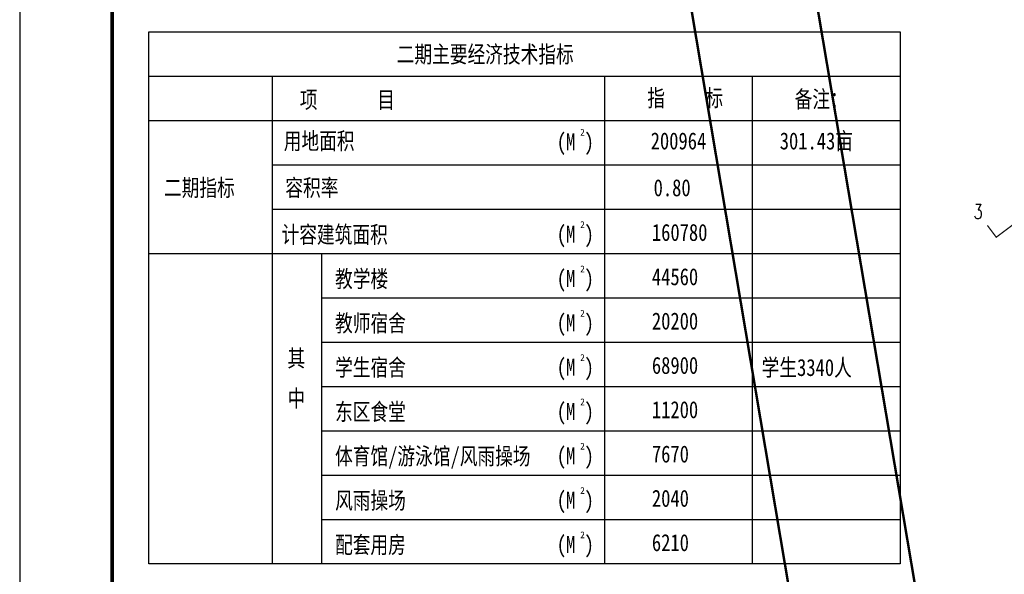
# Model space of a CAD drawing. Extents: x 38389316 to 38391210, y 2479116 to 2480544.
# Tile 5 of 68: x 38389316 to 38389716, y 2479419 to 2479644. Entities that reach past the tile are written whole.
import ezdxf

# ---------------------------------------------------------------- set-up
doc = ezdxf.new("R2010")
doc.units = 0
doc.header["$LTSCALE"] = 2
for name, color, linetype in [('110kv高压线', 181, 'CONTINUOUS'), ('DIM_SYMB', 3, 'CONTINUOUS'), ('PUB_TEXT', 7, 'CONTINUOUS'), ('PUB_TITLE', 4, 'CONTINUOUS'), ('修改', 6, 'CONTINUOUS'), ('图例', 3, 'CONTINUOUS'), ('远期红线', 30, 'CONTINUOUS')]:
    doc.layers.add(name, color=color, linetype=linetype)
doc.styles.add('-宋体', font='txt', dxfattribs={"width": 0.8})
doc.styles.add('44', font='txt', dxfattribs={"height": 2.25})
doc.styles.add('_TCH_LABEL', font='COMPLEX', dxfattribs={"bigfont": 'GBCBIG'})

# ---------------------------------------------------------------- blocks, each defined once
blk = doc.blocks.new('A$C1CE26DEA')
at = {"layer": '图例'}
for p, q in [((0, 198), (305, 198)), ((185, 198), (185, 0)), ((245, 198), (245, 0)), ((0, 180), (305, 180)), ((50, 162), (305, 162)), ((50, 144), (305, 144)), ((0, 126), (305, 126)), ((70, 108), (305, 108)), ((70, 90), (305, 90)), ((70, 72), (305, 72)), ((70, 54), (305, 54)), ((70, 36), (305, 36)), ((70, 18), (305, 18))]:
    blk.add_line(p, q, dxfattribs=at)
blk.add_lwpolyline([(0, 216), (305, 216), (305, 0), (0, 0)], close=True, dxfattribs=at)
at = {"layer": '图例', "flags": 128}
for points in [[(50, 198), (50, 0)], [(70, 126), (70, 0)]]:
    blk.add_lwpolyline(points, dxfattribs=at)
at = {"layer": '图例', "style": '-宋体', "width": 0.8}
for s, height, p in [('二期主要经济技术指标', 6.908, (100.61, 203.52)), ('项', 6.91, (61.25, 185.04)), ('目', 6.91, (92.68, 185.03)), ('指', 6.91, (202.35, 185.75)), ('标', 6.91, (225.93, 185.75)), ('备注：', 6.908, (262.19, 185.26)), ('用地面积', 6.908, (54.73, 168.31)), ('301.43亩', 6.908, (256.14, 168.31)), ('(M )', 6.908, (165.59, 167.91)), ('200964', 6.908, (203.73, 168.31)), ('二期指标', 6.908, (6.09, 149.3)), ('容积率', 6.908, (55.36, 149.3)), ('0.80', 6.908, (204.92, 149.3)), ('计容建筑面积', 6.908, (53.84, 130.3)), ('(M )', 6.908, (165.59, 130.41)), ('160780', 6.908, (204.22, 131.16)), ('教学楼', 6.908, (75.57, 112.3)), ('(M )', 6.908, (165.59, 112.41)), ('44560', 6.908, (204.22, 113.16)), ('教师宿舍', 6.908, (75.57, 94.3)), ('(M )', 6.908, (165.59, 94.41)), ('20200', 6.908, (204.22, 95.16)), ('其', 6.91, (56.25, 80.04)), ('学生宿舍', 6.908, (75.57, 76.3)), ('(M )', 6.908, (165.59, 76.41)), ('68900', 6.908, (204.22, 77.16)), ('学生3340人', 6.908, (248.8, 76.3)), ('中', 6.91, (56.25, 63.72)), ('东区食堂', 6.908, (75.57, 58.3)), ('(M )', 6.908, (165.59, 58.41)), ('11200', 6.908, (204.22, 59.16)), ('体育馆/游泳馆/风雨操场', 6.908, (75.57, 40.3)), ('(M )', 6.908, (165.59, 40.41)), ('7670', 6.908, (204.22, 41.16)), ('风雨操场', 6.908, (75.57, 22.3)), ('(M )', 6.908, (165.59, 22.41)), ('2040', 6.908, (204.22, 23.16)), ('配套用房', 6.908, (75.57, 4.3)), ('(M )', 6.908, (165.59, 4.41)), ('6210', 6.908, (204.22, 5.16))]:
    blk.add_text(s, height=height, rotation=359.9954, dxfattribs=at).set_placement(p)
at = {"layer": '图例', "style": '44'}
for p in [(175.11, 173.93), (175.11, 136.42), (175.11, 118.42), (175.11, 100.42), (175.11, 82.42), (175.11, 64.42), (175.11, 46.42), (175.11, 28.42), (175.11, 10.42)]:
    blk.add_text('2', height=2.76, rotation=359.9954, dxfattribs=at).set_placement(p)
blk = doc.blocks.new('A$C36B43F05')
at = {"layer": 'PUB_TITLE'}
blk.add_lwpolyline([(0, 0), (126150, 0), (126150, 178350), (0, 178350)], close=True, dxfattribs=at)
at = {"layer": 'PUB_TITLE', "const_width": 150}
blk.add_lwpolyline([(1500, 1500), (124650, 1500), (124650, 174600), (1500, 174600)], close=True, dxfattribs=at)
blk = doc.blocks.new('A$C25026723')
at = {"layer": '修改'}
blk.add_blockref('A$C36B43F05', (0, 0), dxfattribs=at)

msp = doc.modelspace()

# ---------------------------------------------------------------- linework, layer by layer
at = {"layer": '110kv高压线', "const_width": 1}
for points in [[(38389451.612, 2480465.311), (38389521.485, 2480047.298), (38389574.254, 2479734.147), (38389644.799, 2479315.576)], [(38389696.225, 2479315.585), (38389608.784, 2479833.397), (38389580.165, 2480002.753), (38389501.535, 2480465.311)]]:
    msp.add_lwpolyline(points, dxfattribs=at)
at = {"layer": 'DIM_SYMB', "const_width": 0.5}
msp.add_lwpolyline([(38389720.529, 2479561.704), (38389712.533, 2479555.699), (38389708.93, 2479560.496)], dxfattribs=at)

# ---------------------------------------------------------------- block references
at = {"layer": '图例'}
msp.add_blockref('A$C1CE26DEA', (38389368.475, 2479423.043), dxfattribs=at)
at = {"layer": '远期红线', "linetype": 'ByBlock', "xscale": 0.01000002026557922, "yscale": 0.01000002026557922, "zscale": 0.01, "rotation": 90}
msp.add_blockref('A$C25026723', (38391099.475, 2479218.811), dxfattribs=at)

# ---------------------------------------------------------------- texts
at = {"layer": 'PUB_TEXT', "color": 7, "style": '_TCH_LABEL', "width": 0.705882}
msp.add_text('3', height=5.95, rotation=0.00001, dxfattribs=at).set_placement((38389703.327, 2479563.119))

doc.saveas('drawing.dxf')
